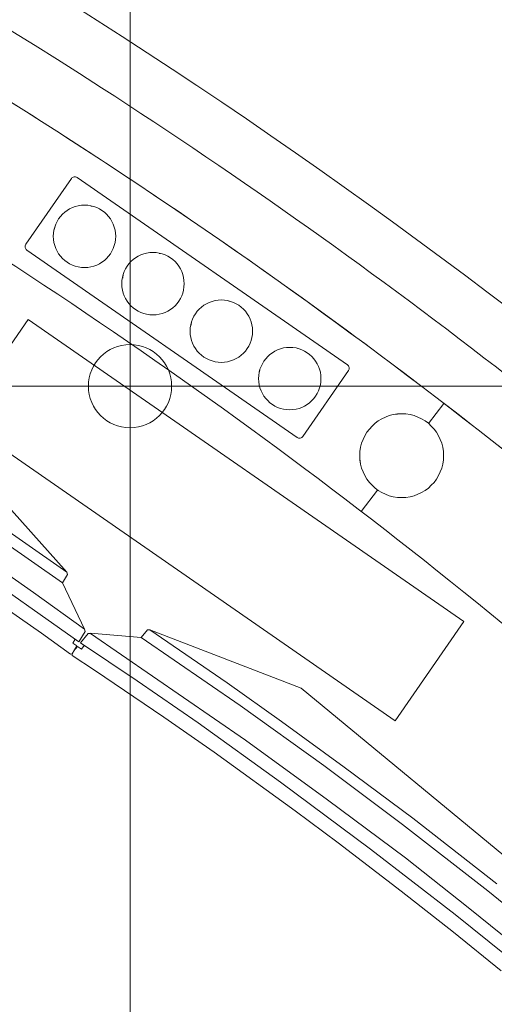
# Model space of a CAD drawing. Header units: metres. Extents: x -45 to 152, y -127 to 99.
# Tile 88 of 256: x -32.621 to -32.279, y -11.97 to -11.261. Entities that reach past the tile are written whole.
import ezdxf

# ---------------------------------------------------------------- set-up
doc = ezdxf.new("R2010")
doc.units = ezdxf.units.M
doc.linetypes.add('Raster 01', pattern=[2, 1, -1])
for name, color, linetype, lineweight in [('036_Bodenbelagarbeiten-350 Doppelbodenelement', 7, 'Continuous', 9), ('_1.35m (3D)', 7, 'Continuous', 9), ('_OG 2 (2D)', 7, 'Continuous', 9)]:
    doc.layers.add(name, color=color, linetype=linetype, lineweight=lineweight)
doc.layers.add('ACTES-Einrichtung Aufsicht.', color=7, linetype='Continuous', lineweight=9, true_color=0xa6a6a6)
doc.layers.add('AV1-Raster', color=7, linetype='Raster 01', lineweight=9, true_color=0xa6a6a6)

# ---------------------------------------------------------------- blocks, each defined once
blk = doc.blocks.new('Group-2')
at = {"layer": 'AV1-Raster'}
blk.add_line((-32.4, -22.95), (-32.4, 1.35), dxfattribs=at)
blk = doc.blocks.new('1.35m (3D)')
at = {"layer": 'AV1-Raster', "color": 7}
blk.add_blockref('Group-2', (0, 0), dxfattribs=at)
blk = doc.blocks.new('Group-100')
at = {"color": 255, "transparency": 33554687}
blk.add_wipeout([(-33.3393, -12.17976), (-33.32538, -12.18774), (-33.31149, -12.19577), (-33.29763, -12.20386), (-33.28381, -12.212), (-33.27002, -12.2202), (-33.25626, -12.22845), (-33.24254, -12.23676), (-33.22885, -12.24513), (-33.1349, -12.30458), (-33.04264, -12.36662), (-32.95212, -12.43119), (-32.86343, -12.49824), (-32.77663, -12.56772), (-32.69179, -12.63957), (-32.60897, -12.71375), (-32.52824, -12.7902), (-32.52111, -12.7938), (-32.51351, -12.79622), (-32.50562, -12.79741), (-32.49764, -12.79732), (-32.48977, -12.79597), (-32.48223, -12.79338), (-32.47518, -12.78962), (-32.46883, -12.78479), (-32.46878, -12.78475), (-32.46874, -12.7847), (-32.46869, -12.78466), (-32.46864, -12.78462), (-32.46859, -12.78457), (-32.46855, -12.78453), (-32.4685, -12.78449), (-32.46845, -12.78445), (-31.68316, -12.08182), (-31.67664, -12.07459), (-31.67165, -12.06623), (-31.66838, -12.05706), (-31.66694, -12.04743), (-31.6674, -12.03771), (-31.66973, -12.02826), (-31.67385, -12.01944), (-31.6796, -12.01158), (-31.92035, -11.76511), (-32.17991, -11.53853), (-32.45663, -11.33325), (-32.74876, -11.15058), (-33.05447, -10.99167), (-33.37182, -10.85752), (-33.69882, -10.74898), (-34.0334, -10.66672), (-34.03348, -10.66671), (-34.03355, -10.66669), (-34.03363, -10.66668), (-34.0337, -10.66666), (-34.03378, -10.66665), (-34.03385, -10.66664), (-34.03393, -10.66662), (-34.034, -10.66661), (-34.0334, -10.66673), (-34.04309, -10.66577), (-34.05277, -10.66671), (-34.0621, -10.66951), (-34.0707, -10.67407), (-34.07826, -10.6802), (-34.08448, -10.68769), (-34.08914, -10.69624), (-34.09205, -10.70552), (-34.30791, -11.73695), (-34.30891, -11.74475), (-34.30868, -11.7526), (-34.30722, -11.76032), (-34.30457, -11.76772), (-34.30079, -11.77461), (-34.29598, -11.78082), (-34.29025, -11.7862), (-34.28375, -11.79062), (-34.16068, -11.8259), (-34.0388, -11.86509), (-33.91823, -11.90815), (-33.7991, -11.95503), (-33.68152, -12.00568), (-33.56561, -12.06006), (-33.4515, -12.11811)], dxfattribs=at).dxf.layer = 'ACTES-Einrichtung Aufsicht.'
at = {"layer": 'ACTES-Einrichtung Aufsicht.', "transparency": 33554534, "flags": 128}
blk.add_lwpolyline([(-33.3393, -12.17976, -0.008083), (-33.22885, -12.24513, -0.055453), (-32.52824, -12.7902, 0.330906), (-32.46883, -12.78479, -0.002569), (-32.46845, -12.78445), (-31.68316, -12.08182, 0.41107), (-31.6796, -12.01158, 0.160224), (-34.0334, -10.66672, 0.00305), (-34.034, -10.66661), (-34.0334, -10.66673, 0.411112), (-34.09205, -10.70552), (-34.30791, -11.73695, 0.325472), (-34.28375, -11.79062, -0.063875)], format="xyb", close=True, dxfattribs=at)
at = {"color": 255, "transparency": 33554559}
blk.add_wipeout([(-32.0652, -11.74581), (-32.05812, -11.75232), (-32.05383, -11.75622), (-32.04954, -11.76013), (-32.04526, -11.76405), (-32.04099, -11.76798), (-32.03671, -11.77191), (-32.03245, -11.77584), (-32.02819, -11.77978), (-32.02394, -11.78373), (-32.02181, -11.78067), (-31.99458, -11.75137), (-32.06115, -11.69083), (-32.12903, -11.63178), (-32.1982, -11.57423), (-32.26862, -11.51822), (-32.34025, -11.46377), (-32.41307, -11.41091), (-32.48702, -11.35967), (-32.56209, -11.31006), (-32.69044, -11.23057), (-32.82163, -11.15588), (-32.95549, -11.08608), (-33.09184, -11.02126), (-33.23048, -10.96152), (-33.37123, -10.90694), (-33.51391, -10.85759), (-33.6583, -10.81354), (-33.66936, -10.85233), (-33.67076, -10.85543), (-33.55971, -10.88881), (-33.44965, -10.92536), (-33.34069, -10.96504), (-33.23291, -11.00783), (-33.1264, -11.05369), (-33.02124, -11.10258), (-32.91753, -11.15446), (-32.81535, -11.20929), (-32.81466, -11.20928), (-32.79241, -11.22212), (-32.76863, -11.23564), (-32.74493, -11.24931), (-32.72133, -11.26315), (-32.69782, -11.27714), (-32.67441, -11.29129), (-32.6511, -11.3056), (-32.62788, -11.32007), (-32.60476, -11.33469), (-32.53887, -11.37758), (-32.47383, -11.42175), (-32.40965, -11.46716), (-32.34637, -11.51382), (-32.28401, -11.56169), (-32.22259, -11.61076), (-32.16214, -11.66102), (-32.10267, -11.71245), (-32.10264, -11.71241), (-32.06518, -11.74577)], dxfattribs=at).dxf.layer = 'ACTES-Einrichtung Aufsicht.'
at = {"layer": 'ACTES-Einrichtung Aufsicht.', "flags": 128}
blk.add_lwpolyline([(-32.0652, -11.74581), (-32.05812, -11.75232, -0.002867), (-32.02394, -11.78373), (-32.02181, -11.78067), (-31.99458, -11.75137, 0.044027), (-32.56209, -11.31006, 0.073959), (-33.6583, -10.81354), (-33.66936, -10.85233), (-33.67076, -10.85543, -0.057345), (-32.81535, -11.20929), (-32.81466, -11.20928), (-32.79241, -11.22212, -0.013514), (-32.60476, -11.33469, -0.038853), (-32.10267, -11.71245), (-32.10264, -11.71241), (-32.06518, -11.74577)], format="xyb", close=True, dxfattribs=at)
at = {"color": 255, "transparency": 33554559}
blk.add_wipeout([(-32.81466, -11.20928), (-32.81535, -11.20929), (-32.91753, -11.15446), (-33.02124, -11.10258), (-33.1264, -11.05369), (-33.23291, -11.00783), (-33.34069, -10.96504), (-33.44965, -10.92536), (-33.55971, -10.88881), (-33.67076, -10.85543), (-33.69763, -10.94967), (-33.58697, -10.98297), (-33.47733, -11.01949), (-33.36881, -11.05921), (-33.2615, -11.10207), (-33.15548, -11.14806), (-33.05086, -11.19713), (-32.94771, -11.24924), (-32.84614, -11.30434), (-32.836, -11.31006), (-32.78349, -11.34004), (-32.7058, -11.387), (-32.62405, -11.43884), (-32.54359, -11.49267), (-32.46447, -11.54846), (-32.38674, -11.60617), (-32.31045, -11.66576), (-32.23565, -11.72721), (-32.16237, -11.79047), (-32.09066, -11.85551), (-32.07874, -11.84269), (-32.07874, -11.84268), (-32.02404, -11.78364), (-32.0652, -11.74581), (-32.10269, -11.71248), (-32.10269, -11.71248), (-32.10269, -11.71247), (-32.10268, -11.71247), (-32.10268, -11.71246), (-32.10268, -11.71246), (-32.10267, -11.71246), (-32.10267, -11.71245), (-32.10267, -11.71245), (-32.18063, -11.64544), (-32.26027, -11.58043), (-32.34153, -11.51747), (-32.42436, -11.45659), (-32.50872, -11.39783), (-32.59453, -11.34123), (-32.68176, -11.28683), (-32.77034, -11.23466), (-32.79241, -11.22212)], dxfattribs=at).dxf.layer = 'ACTES-Einrichtung Aufsicht.'
at = {"layer": 'ACTES-Einrichtung Aufsicht.', "flags": 128}
blk.add_lwpolyline([(-32.81466, -11.20928), (-32.81535, -11.20929, 0.057345), (-33.67076, -10.85543), (-33.69763, -10.94967, -0.058565), (-32.84614, -11.30434), (-32.836, -11.31006), (-32.78349, -11.34004), (-32.7058, -11.387, -0.049045), (-32.09066, -11.85551), (-32.07874, -11.84269), (-32.07874, -11.84268), (-32.02404, -11.78364), (-32.0652, -11.74581), (-32.10269, -11.71248, -0.000416), (-32.10267, -11.71245, 0.050823), (-32.77034, -11.23466), (-32.79241, -11.22212)], format="xyb", close=True, dxfattribs=at)
at = {"color": 255, "transparency": 33554559}
blk.add_wipeout([(-32.66446, -11.54858), (-32.61492, -11.47706), (-32.30088, -11.69456), (-32.35042, -11.76608)], dxfattribs=at).dxf.layer = 'ACTES-Einrichtung Aufsicht.'
at = {"layer": 'ACTES-Einrichtung Aufsicht.'}
blk.add_line((-32.36317, -11.5998), (-32.37497, -11.61517), dxfattribs=at)
at = {"layer": 'ACTES-Einrichtung Aufsicht.', "flags": 128}
blk.add_lwpolyline([(-32.66446, -11.54858), (-32.61492, -11.47706), (-32.30088, -11.69456), (-32.35042, -11.76608)], close=True, dxfattribs=at)
at = {"color": 255, "transparency": 33554559}
for points in [[(-32.4211, -11.5619), (-32.61593, -11.42696), (-32.61638, -11.42658), (-32.61674, -11.42612), (-32.61701, -11.42559), (-32.61717, -11.42503), (-32.61722, -11.42444), (-32.61715, -11.42386), (-32.61697, -11.4233), (-32.61669, -11.42278), (-32.58389, -11.37543), (-32.58351, -11.37498), (-32.58305, -11.37462), (-32.58253, -11.37435), (-32.58196, -11.37419), (-32.58138, -11.37414), (-32.58079, -11.37421), (-32.58023, -11.37439), (-32.57972, -11.37467), (-32.38488, -11.50961), (-32.38444, -11.50999), (-32.38407, -11.51045), (-32.3838, -11.51098), (-32.38364, -11.51154), (-32.38359, -11.51213), (-32.38366, -11.51271), (-32.38384, -11.51327), (-32.38413, -11.51379), (-32.41692, -11.56114), (-32.4173, -11.56159), (-32.41776, -11.56195), (-32.41829, -11.56222), (-32.41885, -11.56238), (-32.41944, -11.56243), (-32.42002, -11.56236), (-32.42058, -11.56218)], [(-32.36975, -11.55672), (-32.34975, -11.54512), (-32.3274, -11.55107), (-32.31581, -11.57107), (-32.32176, -11.59342), (-32.34176, -11.60501), (-32.3641, -11.59906), (-32.3757, -11.57906)], [(-32.00728, -12.08186), (-31.9453, -12.18109), (-31.9451, -12.18281), (-31.94956, -12.18821), (-31.93977, -12.22362), (-31.9396, -12.22539), (-31.94527, -12.23204), (-31.94758, -12.22966), (-31.94967, -12.23219), (-31.94726, -12.23466), (-31.95139, -12.23961), (-31.95284, -12.23965), (-31.97084, -12.22134), (-32.02315, -12.16948), (-32.074, -12.12082), (-32.14802, -12.0532), (-32.21837, -11.99213), (-32.27402, -11.94625), (-32.3084, -11.91825), (-32.34605, -11.8889), (-32.3915, -11.854), (-32.42243, -11.83101), (-32.48101, -11.78878), (-32.51733, -11.76343), (-32.56717, -11.72966), (-32.58326, -11.719), (-32.58358, -11.71746), (-32.57951, -11.7125), (-32.57663, -11.71439), (-32.57454, -11.71187), (-32.57742, -11.70997), (-32.57184, -11.7032), (-32.57013, -11.70302), (-32.53347, -11.70597), (-32.52905, -11.70062), (-32.52728, -11.70045), (-32.41812, -11.74256), (-32.25704, -11.87559), (-32.16837, -11.94882)]]:
    blk.add_wipeout(points, dxfattribs=at).dxf.layer = 'ACTES-Einrichtung Aufsicht.'
at = {"layer": 'ACTES-Einrichtung Aufsicht.'}
blk.add_line((-32.32636, -11.55185), (-32.31529, -11.53744), dxfattribs=at)
at = {"layer": 'ACTES-Einrichtung Aufsicht.', "flags": 128}
blk.add_lwpolyline([(-32.4211, -11.5619), (-32.61593, -11.42696, -0.414214), (-32.61669, -11.42278), (-32.58389, -11.37543, -0.414214), (-32.57972, -11.37467), (-32.38488, -11.50961, -0.414214), (-32.38413, -11.51379), (-32.41692, -11.56114, -0.414214)], format="xyb", close=True, dxfattribs=at)
blk.add_lwpolyline([(-32.27402, -11.94625), (-32.3084, -11.91825), (-32.34605, -11.8889), (-32.3915, -11.854), (-32.42243, -11.83101), (-32.48101, -11.78878), (-32.51733, -11.76343), (-32.56717, -11.72966), (-32.58326, -11.719), (-32.58358, -11.71746), (-32.57951, -11.7125), (-32.57663, -11.71439), (-32.57454, -11.71187), (-32.57742, -11.70997), (-32.57184, -11.7032), (-32.57013, -11.70302), (-32.53347, -11.70597), (-32.52905, -11.70062), (-32.52728, -11.70045), (-32.41812, -11.74256), (-32.25704, -11.87559)], dxfattribs=at)
at = {"layer": 'ACTES-Einrichtung Aufsicht.'}
blk.add_circle((-32.34575, -11.57507), 0.03021, dxfattribs=at)
at = {"color": 255, "transparency": 33554559}
for points in [[(-32.58565, -11.39756), (-32.56857, -11.39531), (-32.55491, -11.40579), (-32.55266, -11.42287), (-32.56315, -11.43653), (-32.58022, -11.43878), (-32.59388, -11.42829), (-32.59613, -11.41122)], [(-32.53632, -11.43172), (-32.51925, -11.42947), (-32.50558, -11.43995), (-32.50334, -11.45703), (-32.51382, -11.47069), (-32.53089, -11.47294), (-32.54456, -11.46245), (-32.5468, -11.44538)], [(-32.48699, -11.46588), (-32.46992, -11.46363), (-32.45626, -11.47412), (-32.45401, -11.49119), (-32.46449, -11.50485), (-32.48157, -11.5071), (-32.49523, -11.49662), (-32.49748, -11.47954)], [(-32.43767, -11.50004), (-32.4206, -11.49779), (-32.40693, -11.50828), (-32.40469, -11.52535), (-32.41517, -11.53901), (-32.43224, -11.54126), (-32.44591, -11.53078), (-32.44815, -11.5137)], [(-31.9453, -12.18109), (-31.94513, -12.18286), (-31.94956, -12.18821), (-32.0038, -12.13454), (-32.05625, -12.08464), (-32.10825, -12.037), (-32.15887, -11.99227), (-32.22947, -11.93251), (-32.28373, -11.88853), (-32.34519, -11.84066), (-32.40187, -11.79827), (-32.46214, -11.75497), (-32.53347, -11.70597), (-32.52905, -11.70062), (-32.52728, -11.70045), (-32.47159, -11.73862), (-32.43232, -11.7666), (-32.3871, -11.79945), (-32.33771, -11.83632), (-32.27726, -11.88345), (-32.2241, -11.92656), (-32.17288, -11.96962), (-32.1262, -12.01024), (-32.07583, -12.05572), (-32.00085, -12.12622)]]:
    blk.add_wipeout(points, dxfattribs=at).dxf.layer = 'ACTES-Einrichtung Aufsicht.'
at = {"layer": 'ACTES-Einrichtung Aufsicht.', "flags": 128}
for points in [[(-32.24717, -11.95394), (-32.30722, -11.9057), (-32.36812, -11.85856), (-32.4331, -11.81019), (-32.49242, -11.76759), (-32.53642, -11.73734), (-32.57734, -11.70986), (-32.57185, -11.70322), (-32.57007, -11.70306), (-32.45824, -11.78), (-32.39928, -11.82296), (-32.34306, -11.86486), (-32.29776, -11.90064), (-32.24088, -11.94634)], [(-32.22947, -11.93251), (-32.28373, -11.88853), (-32.34519, -11.84066), (-32.40187, -11.79827), (-32.46214, -11.75497), (-32.53347, -11.70597), (-32.52905, -11.70062), (-32.52728, -11.70045), (-32.47159, -11.73862), (-32.43232, -11.7666), (-32.3871, -11.79945), (-32.33771, -11.83632), (-32.27726, -11.88345)]]:
    blk.add_lwpolyline(points, dxfattribs=at)
at = {"layer": 'ACTES-Einrichtung Aufsicht.'}
for centre in [(-32.5744, -11.41704), (-32.52507, -11.4512), (-32.47574, -11.48537), (-32.42642, -11.51953)]:
    blk.add_circle(centre, 0.0225, dxfattribs=at)
at = {"color": 255, "transparency": 33554559}
blk.add_wipeout([(-32.6652, -11.57181), (-32.58719, -11.65901), (-32.5867, -11.66067), (-32.59017, -11.66675), (-32.57448, -11.69997), (-32.57402, -11.70168), (-32.57847, -11.7092), (-32.58115, -11.70725), (-32.58278, -11.7101), (-32.57998, -11.71213), (-32.58321, -11.71771), (-32.58463, -11.71799), (-32.60549, -11.70302), (-32.66588, -11.66085), (-32.72429, -11.62159), (-32.80876, -11.56759), (-32.8885, -11.51942), (-32.95117, -11.48371), (-32.98982, -11.46198), (-33.03193, -11.4395), (-33.08266, -11.41286), (-33.11707, -11.39549), (-33.18199, -11.36387), (-33.22211, -11.34509), (-33.27697, -11.32033), (-33.29465, -11.31257), (-33.29523, -11.31111), (-33.29207, -11.30552), (-33.2889, -11.3069), (-33.28728, -11.30405), (-33.29044, -11.30267), (-33.28609, -11.29505), (-33.28444, -11.29458), (-33.24781, -11.29123), (-33.24437, -11.2852), (-33.24266, -11.28473), (-33.12791, -11.3076), (-32.94649, -11.41119), (-32.84662, -11.46821)], dxfattribs=at).dxf.layer = 'ACTES-Einrichtung Aufsicht.'
at = {"layer": 'ACTES-Einrichtung Aufsicht.', "flags": 128}
blk.add_lwpolyline([(-32.6652, -11.57181), (-32.58719, -11.65901), (-32.5867, -11.66067), (-32.59017, -11.66675), (-32.57448, -11.69997), (-32.57402, -11.70168), (-32.57847, -11.7092), (-32.58115, -11.70725), (-32.58278, -11.7101), (-32.57998, -11.71213), (-32.58321, -11.71771), (-32.58463, -11.71799), (-32.60549, -11.70302), (-32.66588, -11.66085)], dxfattribs=at)
at = {"color": 255, "transparency": 33554559}
blk.add_wipeout([(-32.58719, -11.65901), (-32.58672, -11.66072), (-32.59017, -11.66675), (-32.65277, -11.62313), (-32.71297, -11.58291), (-32.77234, -11.54483), (-32.82985, -11.50941), (-32.90961, -11.46257), (-32.97058, -11.42849), (-33.03931, -11.39182), (-33.10239, -11.35972), (-33.16917, -11.32734), (-33.24781, -11.29123), (-33.24437, -11.2852), (-33.24266, -11.28473), (-33.18127, -11.31284), (-33.1378, -11.33371), (-33.08764, -11.35836), (-33.03268, -11.38626), (-32.96508, -11.42239), (-32.90533, -11.45579), (-32.84752, -11.48948), (-32.79459, -11.52154), (-32.7372, -11.55775), (-32.65129, -11.61442)], dxfattribs=at).dxf.layer = 'ACTES-Einrichtung Aufsicht.'
at = {"layer": 'ACTES-Einrichtung Aufsicht.', "flags": 128}
blk.add_lwpolyline([(-32.65129, -11.61442), (-32.58719, -11.65901), (-32.58672, -11.66072), (-32.59017, -11.66675), (-32.65277, -11.62313)], dxfattribs=at)
at = {"color": 255, "transparency": 33554559}
blk.add_wipeout([(-32.57849, -11.7092), (-32.65821, -11.65305), (-32.72971, -11.60539), (-32.79771, -11.56172), (-32.86736, -11.51972), (-32.9234, -11.48671), (-32.99079, -11.44942), (-33.05885, -11.41336), (-33.13113, -11.37679), (-33.19685, -11.34494), (-33.24537, -11.32265), (-33.29038, -11.30255), (-33.2861, -11.29507), (-33.28438, -11.29461), (-33.16105, -11.35134), (-33.09563, -11.38361), (-33.03308, -11.4153), (-32.98234, -11.44282), (-32.9185, -11.47814), (-32.86088, -11.51208), (-32.81826, -11.53763), (-32.79832, -11.54973), (-32.7435, -11.58442), (-32.70045, -11.613), (-32.65044, -11.64638), (-32.61128, -11.67366), (-32.57448, -11.69997), (-32.57402, -11.70168), (-32.57847, -11.7092)], dxfattribs=at).dxf.layer = 'ACTES-Einrichtung Aufsicht.'
at = {"layer": 'ACTES-Einrichtung Aufsicht.', "flags": 128}
for points in [[(-32.57849, -11.7092), (-32.65821, -11.65305), (-32.72971, -11.60539), (-32.79771, -11.56172), (-32.86736, -11.51972), (-32.9234, -11.48671), (-32.99079, -11.44942), (-33.05885, -11.41336), (-33.13113, -11.37679), (-33.19685, -11.34494), (-33.24537, -11.32265), (-33.29038, -11.30255)], [(-33.2861, -11.29507), (-33.28438, -11.29461), (-33.16105, -11.35134), (-33.09563, -11.38361), (-33.03308, -11.4153), (-32.98234, -11.44282), (-32.9185, -11.47814), (-32.86088, -11.51208), (-32.81826, -11.53763), (-32.79832, -11.54973), (-32.7435, -11.58442), (-32.70045, -11.613), (-32.65044, -11.64638), (-32.61128, -11.67366), (-32.57448, -11.69997), (-32.57402, -11.70168), (-32.57847, -11.7092)]]:
    blk.add_lwpolyline(points, dxfattribs=at)
blk = doc.blocks.new('Group-101')
at = {"layer": 'ACTES-Einrichtung Aufsicht.'}
blk.add_blockref('Group-100', (0, 0), dxfattribs=at)
blk = doc.blocks.new('OG 2 (2D)')
at = {"layer": 'ACTES-Einrichtung Aufsicht.'}
blk.add_blockref('Group-101', (0, 0), dxfattribs=at)
at = {"layer": '036_Bodenbelagarbeiten-350 Doppelbodenelement', "color": 230, "linetype": 'Continuous', "flags": 128}
for points in [[(-33.1416, -10.925), (-32.5416, -10.925), (-32.5416, -11.525), (-33.1416, -11.525)], [(-32.5416, -10.925), (-31.9416, -10.925), (-31.9416, -11.525), (-32.5416, -11.525)], [(-33.1416, -11.525), (-32.5416, -11.525), (-32.5416, -12.125), (-33.1416, -12.125)], [(-32.5416, -11.525), (-31.9416, -11.525), (-31.9416, -12.125), (-32.5416, -12.125)]]:
    blk.add_lwpolyline(points, close=True, dxfattribs=at)
at = {"layer": '036_Bodenbelagarbeiten-350 Doppelbodenelement', "color": 230, "lineweight": 18}
blk.add_circle((-32.5416, -11.525), 0.03, dxfattribs=at)

msp = doc.modelspace()

# ---------------------------------------------------------------- block references
at = {"layer": '_1.35m (3D)'}
msp.add_blockref('1.35m (3D)', (0, 0), dxfattribs=at)

# ---------------------------------------------------------------- next in the draw order: block references
at = {"layer": '_OG 2 (2D)'}
msp.add_blockref('OG 2 (2D)', (0, 0), dxfattribs=at)

doc.saveas('drawing.dxf')
